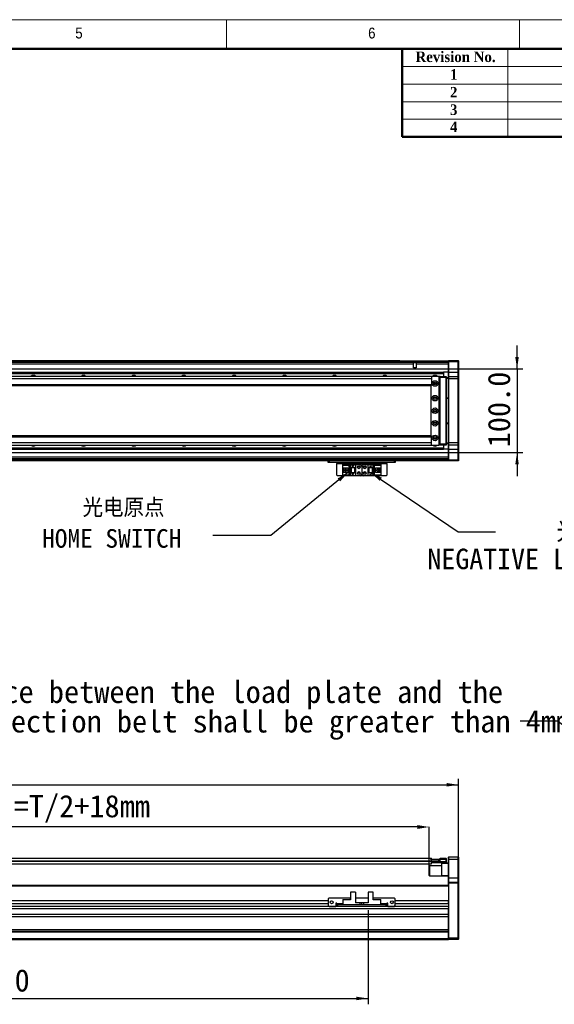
# Model space of a CAD drawing. Header units: millimetres. Extents: x 35 to 2905, y 35 to 2044.
# Tile 5 of 6: x 1573 to 2212, y 868 to 2044. Entities that reach past the tile are written whole.
import ezdxf

# ---------------------------------------------------------------- set-up
doc = ezdxf.new("R2010")
doc.units = ezdxf.units.MM
doc.header["$LTSCALE"] = 7
doc.header["$PDSIZE"] = -1
doc.layers.add('DIMNS', color=7, linetype='Continuous')
doc.styles.add('SLDTEXTSTYLE1', font='Gothic.ttf', dxfattribs={"width": 0.913})
doc.styles.add('SLDTEXTSTYLE2', font='timesbd.ttf', dxfattribs={"width": 0.933})
doc.styles.add('SLDTEXTSTYLE8', font='txt')
doc.styles.add('SLDTEXTSTYLE9', font='txt', dxfattribs={"bigfont": 'bigfont'})
doc.dimstyles.new('SLDDIMSTYLE0', dxfattribs={"dimtxt": 26.6, "dimasz": 14, "dimexe": 0, "dimexo": 0.0625, "dimgap": 6.65, "dimtad": 2, "dimdec": 1, "dimrnd": 1e-09, "dimzin": 4, "dimdsep": 46, "dimtxsty": 'SLDTEXTSTYLE8', "dimsah": 1, "dimcen": 0.09, "dimadec": 0, "dimazin": 1, "dimtfac": 1, "dimtdec": 1, "dimtofl": 0, "dimtmove": 0, "dimatfit": 3, "dimfxl": 0, "dimfrac": 2, "dimtolj": 1, "dimtzin": 12, "dimarcsym": 0})
doc.dimstyles.new('SLDDIMSTYLE1', dxfattribs={"dimtxt": 26.6, "dimasz": 14, "dimexe": 0, "dimexo": 0.0625, "dimgap": 6.65, "dimtad": 2, "dimdec": 1, "dimrnd": 1e-09, "dimzin": 4, "dimdsep": 46, "dimtxsty": 'SLDTEXTSTYLE8', "dimsah": 1, "dimcen": 0.09, "dimadec": 0, "dimazin": 1, "dimtfac": 1, "dimtdec": 1, "dimtmove": 0, "dimatfit": 0, "dimfxl": 0, "dimfrac": 2, "dimtolj": 1, "dimtzin": 12, "dimarcsym": 0})
doc.dimstyles.new('SLDDIMSTYLE3', dxfattribs={"dimtxt": 0.18, "dimasz": 14, "dimexe": 0, "dimexo": 0.0625, "dimgap": 0, "dimtad": 0, "dimtih": 1, "dimtoh": 1, "dimdec": 0, "dimrnd": 1e-09, "dimzin": 0, "dimdsep": 46, "dimtxsty": 'Standard', "dimsah": 1, "dimcen": 0.09, "dimadec": 0, "dimazin": 0, "dimtfac": 14, "dimtdec": 0, "dimtofl": 0, "dimtmove": 0, "dimatfit": 3, "dimfxl": 0, "dimfrac": 2, "dimtolj": 1, "dimtzin": 0, "dimarcsym": 0})

# ---------------------------------------------------------------- blocks, each defined once
blk = doc.blocks.new('_D')
at = {"layer": 'DIMNS'}
for p, q in [((241.1, 1021.4), (241.1, 1137.2)), ((241.1, 1130.2), (2097.1, 1130.2)), ((2097.1, 1021.4), (2097.1, 1137.2))]:
    blk.add_line(p, q, dxfattribs=at)
for points in [[(241.1, 1130.2), (255.1, 1128.1), (255.1, 1132.3)], [(2097.1, 1130.2), (2083.1, 1132.3), (2083.1, 1128.1)]]:
    blk.add_solid(points, dxfattribs=at)
at = {"layer": 'DIMNS', "insert": (1118.9, 1165.1), "char_height": 26.6, "attachment_point": 1, "style": 'SLDTEXTSTYLE8'}
blk.add_mtext('1856.0', dxfattribs=at)
blk = doc.blocks.new('_D_3')
at = {"layer": 'Defpoints', "color": 0}
for p in [(1234.1, 1079.8), (1234.1, 1040), (2062.1, 1033.2)]:
    blk.add_point(p, dxfattribs=at)
at = {"layer": 'DIMNS', "color": 0, "lineweight": -2}
for p, q in [((1234.1, 1040.1), (1234.1, 1079.8)), ((2048.1, 1079.8), (1248.1, 1079.8)), ((2062.1, 1033.3), (2062.1, 1079.8))]:
    blk.add_line(p, q, dxfattribs=at)
at = {"layer": 'DIMNS', "color": 0}
for points in [[(1248.1, 1082.1), (1248.1, 1077.5), (1234.1, 1079.8)], [(2048.1, 1082.1), (2048.1, 1077.5), (2062.1, 1079.8)]]:
    blk.add_solid(points, dxfattribs=at)
at = {"layer": 'DIMNS', "color": 0, "insert": (1601.8, 1118), "char_height": 26.6, "attachment_point": 2, "style": 'SLDTEXTSTYLE8'}
blk.add_mtext('\\A1;828.0=T/2+18mm', dxfattribs=at)
blk = doc.blocks.new('_D_5')
at = {"layer": 'DIMNS'}
for p, q in [((1179.1, 987.6), (1179.1, 868)), ((1989.1, 980.5), (1989.1, 868)), ((1179.1, 875), (1989.1, 875))]:
    blk.add_line(p, q, dxfattribs=at)
for points in [[(1179.1, 875), (1193.1, 872.9), (1193.1, 877.1)], [(1989.1, 875), (1975.1, 877.1), (1975.1, 872.9)]]:
    blk.add_solid(points, dxfattribs=at)
at = {"layer": 'DIMNS', "insert": (1494.3, 909.9), "char_height": 26.6, "attachment_point": 1, "style": 'SLDTEXTSTYLE8'}
blk.add_mtext('810.0', dxfattribs=at)
blk = doc.blocks.new('SW_NOTE_4')
at = {"layer": 'DIMNS', "color": 0, "char_height": 26.6, "attachment_point": 2, "style": 'SLDTEXTSTYLE8'}
for s, insert in [('The distance between the load plate and the ', (-409.5, 48.4)), ('steel belt protection belt shall be greater than 4mm', (-409.6, 13.2))]:
    blk.add_mtext(s, dxfattribs=dict(at, insert=insert))
blk = doc.blocks.new('_D_24')
at = {"layer": 'DIMNS'}
for p, q in [((2167.1, 1627), (2167.1, 1655)), ((1233.6, 1627), (2174.1, 1627)), ((2167.1, 1627), (2167.1, 1527)), ((1233.6, 1527), (2174.1, 1527)), ((2167.1, 1527), (2167.1, 1499))]:
    blk.add_line(p, q, dxfattribs=at)
for points in [[(2167.1, 1627), (2169.2, 1641), (2165, 1641)], [(2167.1, 1527), (2165, 1513), (2169.2, 1513)]]:
    blk.add_solid(points, dxfattribs=at)
at = {"layer": 'DIMNS', "insert": (2132.2, 1533.2), "char_height": 26.6, "attachment_point": 1, "rotation": 90, "style": 'SLDTEXTSTYLE8'}
blk.add_mtext('100.0', dxfattribs=at)
blk = doc.blocks.new('SW_NOTE_6')
at = {"layer": 'DIMNS', "color": 0, "attachment_point": 2}
for s, insert, char_height, style in [(' 光电原点', (-116.7, 44.4), 22.23, 'SLDTEXTSTYLE9'), ('HOME SWITCH', (-120.9, 7.8), 22.225, 'SLDTEXTSTYLE8')]:
    blk.add_mtext(s, dxfattribs=dict(at, insert=insert, char_height=char_height, style=style))
blk = doc.blocks.new('SW_NOTE_7')
at = {"layer": 'DIMNS', "color": 0, "char_height": 24.5, "attachment_point": 2}
for s, insert, style in [('    光电负限位', (96.7, 12.2), 'SLDTEXTSTYLE9'), ('NEGATIVE LIMIT SWITCH', (93.8, -20.2), 'SLDTEXTSTYLE8')]:
    blk.add_mtext(s, dxfattribs=dict(at, insert=insert, style=style))

msp = doc.modelspace()

# ---------------------------------------------------------------- linework, layer by layer
at = {"color": 7, "linetype": 'Continuous', "lineweight": 18}
for p, q in [((2905, 2044), (35, 2044)), ((1820, 2009), (1820, 2044)), ((2170, 2044), (2170, 2009)), ((70, 2009), (2870, 2009)), ((2156, 2009), (2156, 1904)), ((2030, 1988), (2870, 1988)), ((2030, 1967), (2870, 1967)), ((2030, 1946), (2870, 1946)), ((2030, 1925), (2870, 1925))]:
    msp.add_line(p, q, dxfattribs=at)
at = {"color": 7, "linetype": 'Continuous', "lineweight": 50}
for p, q in [((2870, 2009), (70, 2009)), ((2030, 2009), (2030, 1904)), ((2870, 1904), (2030, 1904))]:
    msp.add_line(p, q, dxfattribs=at)
at = {"color": 7, "linetype": 'Continuous', "lineweight": 25}
for p, q in [((1208.56, 1636.78), (2027.06, 1636.78)), ((1208.56, 1636.58), (2027.06, 1636.58)), ((1208.56, 1636.48), (2085.06, 1636.48)), ((2027.06, 1636.78), (2027.06, 1636.58)), ((2027.06, 1636.48), (2027.06, 1636.58)), ((2085.06, 1636.68), (2085.36, 1636.98)), ((2085.06, 1635.48), (2085.06, 1636.68)), ((2085.06, 1635.48), (2085.36, 1635.48)), ((2085.06, 1622.98), (2085.06, 1635.48)), ((2085.36, 1636.98), (2085.36, 1635.48)), ((2085.36, 1636.98), (2096.76, 1636.98)), ((2085.36, 1635.48), (2085.36, 1622.98)), ((2096.76, 1635.48), (2085.36, 1635.48)), ((2096.76, 1635.48), (2096.76, 1636.98)), ((2096.76, 1636.98), (2097.06, 1636.68)), ((2096.76, 1622.98), (2096.76, 1635.48)), ((2096.76, 1635.48), (2097.06, 1635.48)), ((2097.06, 1636.68), (2097.06, 1635.48)), ((2097.06, 1635.48), (2097.06, 1622.98)), ((2085.06, 1634.49), (1208.56, 1634.49)), ((1234.06, 1622.99), (2079.06, 1622.99)), ((2043.42, 1628.38), (2043.42, 1632.49)), ((2046.7, 1628.38), (2043.42, 1628.38)), ((2085.06, 1632.49), (2046.7, 1632.49)), ((2046.7, 1632.49), (2046.7, 1628.38)), ((2079.06, 1622.99), (2079.06, 1622.7)), ((2085.06, 1622.99), (2079.06, 1622.99)), ((2085.06, 1622.98), (2085.36, 1622.98)), ((2085.06, 1617.68), (2085.06, 1622.98)), ((2085.36, 1622.98), (2085.36, 1617.98)), ((2085.36, 1622.98), (2096.76, 1622.98)), ((2096.76, 1617.98), (2096.76, 1622.98)), ((2096.76, 1622.98), (2097.06, 1622.98)), ((2097.06, 1622.98), (2097.06, 1617.68)), ((2064.56, 1617.98), (274.06, 1617.98)), ((2065.06, 1614.98), (274.06, 1614.98)), ((1234.06, 1622.7), (2079.06, 1622.7)), ((1234.06, 1621.8), (2079.06, 1621.8)), ((1234.06, 1621.5), (2079.06, 1621.5)), ((2064.56, 1617.98), (2064.06, 1617.48)), ((2064.06, 1617.48), (2064.06, 1617.35)), ((2073.56, 1617.98), (2064.56, 1617.98)), ((2065.06, 1617.35), (2065.06, 1614.98)), ((2065.06, 1614.98), (2065.06, 1607.98)), ((2074.06, 1617.48), (2073.56, 1617.98)), ((2073.56, 1617.98), (2075.06, 1617.98)), ((2075.06, 1617.68), (2073.86, 1617.68)), ((2074.06, 1536.48), (2074.06, 1617.48)), ((2074.56, 1615.98), (2074.06, 1615.98)), ((2074.56, 1537.98), (2074.56, 1615.98)), ((2075.06, 1617.98), (2082.26, 1617.98)), ((2075.06, 1616.48), (2075.06, 1617.98)), ((2082.26, 1616.48), (2075.06, 1616.48)), ((2075.06, 1537.48), (2075.06, 1616.48)), ((2079.06, 1622.7), (2079.06, 1621.8)), ((2079.06, 1621.8), (2079.06, 1621.5)), ((2079.06, 1621.5), (2079.06, 1617.98)), ((2082.26, 1616.48), (2082.26, 1617.98)), ((2082.56, 1617.68), (2082.26, 1617.98)), ((2082.26, 1537.48), (2082.26, 1616.48)), ((2082.56, 1616.48), (2082.26, 1616.48)), ((2082.56, 1617.68), (2082.56, 1616.48)), ((2082.56, 1616.48), (2082.56, 1537.48)), ((2082.56, 1616.48), (2085.06, 1616.48)), ((2085.06, 1615.48), (2082.56, 1615.48)), ((2085.36, 1617.98), (2085.06, 1617.68)), ((2085.06, 1614.98), (2085.06, 1617.68)), ((2085.06, 1538.98), (2085.06, 1614.98)), ((2085.36, 1614.98), (2085.06, 1614.98)), ((2085.36, 1617.98), (2085.36, 1614.98)), ((2085.36, 1617.98), (2096.76, 1617.98)), ((2085.36, 1614.98), (2085.36, 1538.98)), ((2096.76, 1614.98), (2085.36, 1614.98)), ((2096.76, 1614.98), (2096.76, 1617.98)), ((2096.76, 1617.98), (2097.06, 1617.68)), ((2096.76, 1538.98), (2096.76, 1614.98)), ((2096.76, 1614.98), (2097.06, 1614.98)), ((2097.06, 1617.68), (2097.06, 1614.98)), ((2097.06, 1614.98), (2097.06, 1538.98)), ((2065.06, 1607.98), (274.06, 1607.98)), ((274.06, 1606.98), (2065.06, 1606.98)), ((2064.06, 1606.98), (2064.06, 1546.98)), ((2065.06, 1607.98), (2065.06, 1606.98)), ((2070.21, 1609.98), (2067.92, 1609.98)), ((2082.56, 1592.48), (2085.06, 1592.48)), ((2085.06, 1591.48), (2082.56, 1591.48)), ((2082.56, 1562.48), (2085.06, 1562.48)), ((2085.06, 1561.48), (2082.56, 1561.48)), ((2065.06, 1546.98), (274.06, 1546.98)), ((274.06, 1545.98), (2065.06, 1545.98)), ((2065.06, 1545.98), (2065.06, 1546.98)), ((2065.06, 1538.98), (2065.06, 1545.98)), ((2067.92, 1543.98), (2070.21, 1543.98)), ((274.06, 1538.98), (2065.06, 1538.98)), ((274.06, 1535.98), (2064.56, 1535.98)), ((1234.06, 1532.46), (2079.06, 1532.46)), ((1234.06, 1532.17), (2079.06, 1532.17)), ((1234.06, 1531.27), (2079.06, 1531.27)), ((1234.06, 1530.98), (2079.06, 1530.98)), ((2064.06, 1536.62), (2064.06, 1536.48)), ((2064.06, 1536.48), (2064.56, 1535.98)), ((2064.56, 1535.98), (2073.56, 1535.98)), ((2065.06, 1536.62), (2065.06, 1538.98)), ((2073.56, 1535.98), (2074.06, 1536.48)), ((2075.06, 1535.98), (2073.56, 1535.98)), ((2073.86, 1536.28), (2075.06, 1536.28)), ((2074.06, 1537.98), (2074.56, 1537.98)), ((2075.06, 1535.98), (2075.06, 1537.48)), ((2075.06, 1537.48), (2082.26, 1537.48)), ((2082.26, 1535.98), (2075.06, 1535.98)), ((2079.06, 1535.98), (2079.06, 1532.46)), ((2079.06, 1532.46), (2079.06, 1532.17)), ((2079.06, 1532.17), (2079.06, 1531.27)), ((2079.06, 1531.27), (2079.06, 1530.98)), ((2085.06, 1530.98), (2079.06, 1530.98)), ((2082.26, 1535.98), (2082.26, 1537.48)), ((2082.56, 1537.48), (2082.26, 1537.48)), ((2082.56, 1536.28), (2082.26, 1535.98)), ((2082.56, 1538.48), (2085.06, 1538.48)), ((2082.56, 1537.48), (2082.56, 1536.28)), ((2085.06, 1537.48), (2082.56, 1537.48)), ((2085.06, 1536.28), (2085.06, 1538.98)), ((2085.36, 1538.98), (2085.06, 1538.98)), ((2085.36, 1535.98), (2085.06, 1536.28)), ((2085.06, 1530.98), (2085.06, 1536.28)), ((2085.36, 1530.98), (2085.06, 1530.98)), ((2085.06, 1518.48), (2085.06, 1530.98)), ((2085.36, 1538.98), (2085.36, 1535.98)), ((2085.36, 1538.98), (2096.76, 1538.98)), ((2096.76, 1535.98), (2085.36, 1535.98)), ((2085.36, 1535.98), (2085.36, 1530.98)), ((2085.36, 1530.98), (2096.76, 1530.98)), ((2085.36, 1530.98), (2085.36, 1518.48)), ((2096.76, 1535.98), (2096.76, 1538.98)), ((2096.76, 1538.98), (2097.06, 1538.98)), ((2096.76, 1535.98), (2097.06, 1536.28)), ((2096.76, 1530.98), (2096.76, 1535.98)), ((2097.06, 1530.98), (2096.76, 1530.98)), ((2096.76, 1518.48), (2096.76, 1530.98)), ((2097.06, 1538.98), (2097.06, 1536.28)), ((2097.06, 1536.28), (2097.06, 1530.98)), ((2097.06, 1530.98), (2097.06, 1518.48)), ((2085.06, 1519.48), (1179.06, 1519.48)), ((2085.36, 1518.48), (2085.06, 1518.48)), ((2085.06, 1517.28), (2085.06, 1518.48)), ((2085.36, 1516.98), (2085.06, 1517.28)), ((2085.06, 1517.28), (2085.06, 1516.98)), ((2085.36, 1518.48), (2085.36, 1516.98)), ((2085.36, 1518.48), (2096.76, 1518.48)), ((2096.76, 1516.98), (2096.76, 1518.48)), ((2097.06, 1518.48), (2096.76, 1518.48)), ((2097.06, 1517.28), (2096.76, 1516.98)), ((2097.06, 1518.48), (2097.06, 1517.28)), ((2085.06, 1516.98), (1179.06, 1516.98)), ((1941.56, 1514.98), (1941.56, 1516.98)), ((1942.56, 1514.98), (1941.56, 1514.98)), ((1942.56, 1516.98), (1942.56, 1514.98)), ((2020.56, 1514.98), (1942.56, 1514.98)), ((1951.56, 1514.98), (1951.56, 1513.98)), ((1951.56, 1513.98), (2011.56, 1513.98)), ((1951.56, 1500.18), (1951.56, 1513.98)), ((1958.86, 1511.88), (1958.86, 1512.68)), ((1958.86, 1512.68), (1968.06, 1512.68)), ((1967.16, 1511.88), (1958.86, 1511.88)), ((1958.86, 1511.88), (1958.86, 1511.38)), ((1966.66, 1511.38), (1958.86, 1511.38)), ((1958.86, 1508.78), (1958.86, 1511.38)), ((1958.86, 1508.78), (1965.06, 1508.78)), ((1958.86, 1503.18), (1958.86, 1508.78)), ((1960.16, 1503.18), (1960.16, 1508.78)), ((1960.66, 1508.43), (1960.66, 1508.78)), ((1965.06, 1508.43), (1960.66, 1508.43)), ((1960.66, 1503.53), (1960.66, 1508.43)), ((1961.62, 1506.78), (1961.62, 1505.18)), ((1963.46, 1506.78), (1961.62, 1506.78)), ((1963.46, 1506.78), (1963.46, 1505.18)), ((1965.06, 1508.78), (1965.06, 1503.18)), ((1966.66, 1511.38), (1967.16, 1511.88)), ((1966.66, 1500.58), (1966.66, 1511.38)), ((1967.16, 1500.08), (1967.16, 1511.88)), ((1968.06, 1512.68), (1968.06, 1508.98)), ((1968.06, 1512.68), (1974.06, 1512.68)), ((1968.06, 1508.98), (1974.06, 1508.98)), ((1968.06, 1508.98), (1968.06, 1502.98)), ((1968.56, 1508.98), (1968.56, 1502.98)), ((1968.86, 1508.98), (1968.86, 1502.98)), ((1970.46, 1511.18), (1970.66, 1511.18)), ((1971.06, 1509.98), (1970.46, 1511.18)), ((1970.66, 1511.58), (1971.46, 1511.58)), ((1970.66, 1511.18), (1970.66, 1511.58)), ((1971.66, 1511.18), (1971.06, 1509.98)), ((1971.46, 1511.58), (1971.46, 1511.18)), ((1971.46, 1511.18), (1971.66, 1511.18)), ((1973.26, 1502.98), (1973.26, 1508.98)), ((1973.56, 1502.98), (1973.56, 1508.98)), ((1974.06, 1512.68), (1974.06, 1508.98)), ((1974.06, 1512.68), (1979.56, 1512.68)), ((1974.06, 1508.98), (1974.06, 1502.98)), ((1981.56, 1510.68), (1981.56, 1501.28)), ((1983.56, 1512.68), (1989.06, 1512.68)), ((1989.06, 1508.98), (1989.06, 1512.68)), ((1989.06, 1512.68), (1995.06, 1512.68)), ((1989.06, 1508.98), (1995.06, 1508.98)), ((1989.06, 1502.98), (1989.06, 1508.98)), ((1989.56, 1508.98), (1989.56, 1502.98)), ((1989.86, 1508.98), (1989.86, 1502.98)), ((1991.46, 1510.38), (1992.06, 1511.58)), ((1991.66, 1510.38), (1991.46, 1510.38)), ((1991.66, 1509.98), (1991.66, 1510.38)), ((1992.46, 1509.98), (1991.66, 1509.98)), ((1992.06, 1511.58), (1992.66, 1510.38)), ((1992.46, 1510.38), (1992.46, 1509.98)), ((1992.66, 1510.38), (1992.46, 1510.38)), ((1994.26, 1502.98), (1994.26, 1508.98)), ((1994.56, 1502.98), (1994.56, 1508.98)), ((1995.06, 1508.98), (1995.06, 1512.68)), ((1995.06, 1512.68), (2004.26, 1512.68)), ((1995.06, 1502.98), (1995.06, 1508.98)), ((2004.26, 1511.88), (1995.96, 1511.88)), ((1995.96, 1511.88), (1996.46, 1511.38)), ((1995.96, 1511.88), (1995.96, 1500.08)), ((1996.46, 1511.38), (1996.46, 1500.58)), ((2004.26, 1511.38), (1996.46, 1511.38)), ((1998.06, 1508.78), (2004.26, 1508.78)), ((1998.06, 1503.18), (1998.06, 1508.78)), ((2002.46, 1508.43), (1998.06, 1508.43)), ((2001.5, 1506.78), (1999.66, 1506.78)), ((1999.66, 1505.18), (1999.66, 1506.78)), ((2001.5, 1505.18), (2001.5, 1506.78)), ((2002.46, 1508.78), (2002.46, 1508.43)), ((2002.46, 1508.43), (2002.46, 1503.53)), ((2002.96, 1508.78), (2002.96, 1503.18)), ((2004.26, 1512.68), (2004.26, 1511.88)), ((2004.26, 1511.38), (2004.26, 1511.88)), ((2004.26, 1511.38), (2004.26, 1508.78)), ((2004.26, 1508.78), (2004.26, 1503.18)), ((2011.56, 1513.98), (2011.56, 1514.98)), ((2011.56, 1513.98), (2011.56, 1500.18)), ((2020.56, 1514.98), (2020.56, 1516.98)), ((2021.56, 1514.98), (2020.56, 1514.98)), ((2021.56, 1516.98), (2021.56, 1514.98)), ((2096.76, 1516.98), (2085.36, 1516.98)), ((1951.56, 1500.18), (1952.56, 1499.18)), ((2010.56, 1499.18), (1952.56, 1499.18)), ((1965.06, 1503.18), (1958.86, 1503.18)), ((1958.86, 1500.58), (1958.86, 1503.18)), ((1958.86, 1500.58), (1966.66, 1500.58)), ((1958.86, 1500.58), (1958.86, 1500.08)), ((1958.86, 1500.08), (1967.16, 1500.08)), ((1958.86, 1499.28), (1958.86, 1500.08)), ((1968.06, 1499.28), (1958.86, 1499.28)), ((1960.66, 1503.18), (1960.66, 1503.53)), ((1960.66, 1503.53), (1965.06, 1503.53)), ((1961.62, 1505.18), (1963.46, 1505.18)), ((1967.16, 1500.08), (1966.66, 1500.58)), ((1968.06, 1502.98), (1968.06, 1499.28)), ((1974.06, 1502.98), (1968.06, 1502.98)), ((1974.06, 1499.28), (1968.06, 1499.28)), ((1970.46, 1501.58), (1970.66, 1501.58)), ((1971.06, 1500.38), (1970.46, 1501.58)), ((1970.66, 1501.98), (1971.46, 1501.98)), ((1970.66, 1501.58), (1970.66, 1501.98)), ((1971.66, 1501.58), (1971.06, 1500.38)), ((1971.46, 1501.98), (1971.46, 1501.58)), ((1971.46, 1501.58), (1971.66, 1501.58)), ((1974.06, 1502.98), (1974.06, 1499.28)), ((1979.56, 1499.28), (1974.06, 1499.28)), ((1989.06, 1499.28), (1983.56, 1499.28)), ((1989.06, 1499.28), (1989.06, 1502.98)), ((1995.06, 1502.98), (1989.06, 1502.98)), ((1995.06, 1499.28), (1989.06, 1499.28)), ((1991.46, 1500.78), (1992.06, 1501.98)), ((1991.66, 1500.78), (1991.46, 1500.78)), ((1991.66, 1500.38), (1991.66, 1500.78)), ((1992.46, 1500.38), (1991.66, 1500.38)), ((1992.06, 1501.98), (1992.66, 1500.78)), ((1992.46, 1500.78), (1992.46, 1500.38)), ((1992.66, 1500.78), (1992.46, 1500.78)), ((1995.06, 1499.28), (1995.06, 1502.98)), ((2004.26, 1499.28), (1995.06, 1499.28)), ((1996.46, 1500.58), (1995.96, 1500.08)), ((1995.96, 1500.08), (2004.26, 1500.08)), ((1996.46, 1500.58), (2004.26, 1500.58)), ((1998.06, 1503.53), (2002.46, 1503.53)), ((2004.26, 1503.18), (1998.06, 1503.18)), ((1999.66, 1505.18), (2001.5, 1505.18)), ((2002.46, 1503.53), (2002.46, 1503.18)), ((2004.26, 1503.18), (2004.26, 1500.58)), ((2004.26, 1500.08), (2004.26, 1500.58)), ((2004.26, 1500.08), (2004.26, 1499.28)), ((2010.56, 1499.18), (2011.56, 1500.18)), ((274.06, 1042.38), (2065.06, 1042.38)), ((1234.06, 1035.88), (2065.06, 1035.88)), ((2064.06, 1041.04), (2064.06, 1041.23)), ((2064.06, 1041.23), (2064.56, 1041.23)), ((2064.56, 1041.23), (2064.56, 1039.23)), ((2064.56, 1041.23), (2073.56, 1041.23)), ((2064.56, 1039.23), (2073.56, 1039.23)), ((2064.86, 1038.73), (2064.86, 1038.53)), ((2075.06, 1038.73), (2064.86, 1038.73)), ((2064.86, 1038.73), (2064.86, 1038.73)), ((2064.86, 1038.73), (2064.86, 1038.73)), ((2064.86, 1038.53), (2064.86, 1037.74)), ((2064.86, 1038.53), (2082.26, 1038.53)), ((2065.06, 1041.23), (2065.06, 1042.38)), ((2065.06, 1038.88), (2065.06, 1039.38)), ((2065.06, 1039.03), (2075.06, 1039.03)), ((2065.06, 1035.88), (2065.06, 1038.88)), ((2082.26, 1037.03), (2065.06, 1037.03)), ((2073.56, 1039.23), (2073.56, 1041.23)), ((2073.56, 1041.23), (2074.06, 1041.23)), ((2074.06, 1039.23), (2073.56, 1039.23)), ((2074.06, 1041.23), (2074.06, 1039.23)), ((2074.06, 1039.23), (2074.56, 1039.23)), ((2074.56, 1039.03), (2074.56, 1039.23)), ((2075.06, 1042.53), (2082.26, 1042.53)), ((2075.06, 1041.03), (2075.06, 1042.53)), ((2075.06, 1038.73), (2075.06, 1041.03)), ((2082.26, 1041.03), (2075.06, 1041.03)), ((2077.06, 1036.03), (2077.06, 1037.03)), ((2085.06, 1036.03), (2077.06, 1036.03)), ((2077.06, 1022.03), (2077.06, 1036.03)), ((2082.26, 1041.03), (2082.26, 1042.53)), ((2082.56, 1042.23), (2082.26, 1042.53)), ((2082.26, 1038.53), (2082.26, 1041.03)), ((2082.56, 1041.03), (2082.26, 1041.03)), ((2082.26, 1037.03), (2082.26, 1038.53)), ((2082.26, 1038.53), (2082.56, 1038.53)), ((2082.26, 1037.03), (2082.56, 1037.33)), ((2082.26, 1037.03), (2085.06, 1037.03)), ((2082.56, 1042.23), (2082.56, 1041.03)), ((2082.56, 1041.03), (2082.56, 1038.53)), ((2082.56, 1038.53), (2082.56, 1037.33)), ((2085.36, 1044.03), (2085.06, 1043.73)), ((2085.06, 1041.03), (2085.06, 1043.73)), ((2085.36, 1041.03), (2085.06, 1041.03)), ((2085.06, 1019.03), (2085.06, 1041.03)), ((2085.36, 1044.03), (2085.36, 1041.03)), ((2085.36, 1044.03), (2096.76, 1044.03)), ((2085.36, 1041.03), (2085.36, 1019.03)), ((2096.76, 1041.03), (2085.36, 1041.03)), ((2096.76, 1041.03), (2096.76, 1044.03)), ((2096.76, 1044.03), (2097.06, 1043.73)), ((2096.76, 1019.03), (2096.76, 1041.03)), ((2096.76, 1041.03), (2097.06, 1041.03)), ((2097.06, 1043.73), (2097.06, 1041.03)), ((2097.06, 1041.03), (2097.06, 1019.03)), ((2062.36, 1033.53), (2062.06, 1033.23)), ((2062.06, 1029.73), (2062.06, 1033.23)), ((2062.06, 1021.83), (2062.06, 1029.73)), ((2077.06, 1033.53), (2062.36, 1033.53)), ((2062.36, 1033.53), (2062.36, 1029.85)), ((2062.36, 1029.85), (2062.36, 1021.53)), ((2062.06, 1021.83), (2062.36, 1021.53)), ((2062.36, 1021.53), (2077.06, 1021.53)), ((2077.06, 1022.03), (2085.06, 1022.03)), ((2077.06, 1021.03), (2077.06, 1022.03)), ((2085.06, 1021.03), (2077.06, 1021.03)), ((2085.36, 1019.03), (2085.06, 1019.03)), ((2085.06, 1013.73), (2085.06, 1019.03)), ((2085.36, 1014.03), (2085.06, 1013.73)), ((2085.06, 1012.53), (2085.06, 1013.73)), ((2085.06, 1009.74), (2085.06, 1012.53)), ((2085.36, 1012.53), (2085.06, 1012.53)), ((2085.36, 1019.03), (2085.36, 1014.03)), ((2085.36, 1019.03), (2096.76, 1019.03)), ((2085.36, 1014.03), (2085.36, 1012.53)), ((2085.36, 1014.03), (2096.76, 1014.03)), ((2085.36, 1012.53), (2085.36, 947.53)), ((2096.76, 1012.53), (2085.36, 1012.53)), ((2096.76, 1014.03), (2096.76, 1019.03)), ((2097.06, 1019.03), (2096.76, 1019.03)), ((2096.76, 1012.53), (2096.76, 1014.03)), ((2097.06, 1013.73), (2096.76, 1014.03)), ((2096.76, 947.53), (2096.76, 1012.53)), ((2097.06, 1012.53), (2096.76, 1012.53)), ((2097.06, 1019.03), (2097.06, 1013.73)), ((2097.06, 1013.73), (2097.06, 1012.53)), ((2097.06, 1012.53), (2097.06, 947.65)), ((2085.06, 1010.03), (1179.06, 1010.03)), ((1968.06, 1001.78), (1968.06, 992.88)), ((1974.06, 1001.78), (1968.06, 1001.78)), ((1974.06, 1001.78), (1974.06, 989.38)), ((1989.06, 1001.78), (1989.06, 989.38)), ((1995.06, 1001.78), (1989.06, 1001.78)), ((1995.06, 992.88), (1995.06, 1001.78)), ((2085.06, 1009.74), (2085.06, 1009.03)), ((2085.06, 1009.03), (2085.06, 991.58)), ((1941.56, 991.58), (396.56, 991.58)), ((1941.56, 988.18), (396.56, 988.18)), ((1942.56, 994.88), (1941.56, 993.88)), ((1941.56, 993.88), (1941.56, 985.88)), ((1968.06, 994.88), (1942.56, 994.88)), ((1951.56, 988.88), (1950.56, 988.88)), ((1950.56, 988.88), (1950.56, 984.88)), ((1951.56, 988.18), (1950.56, 988.18)), ((1951.56, 987.88), (1951.56, 988.88)), ((1951.56, 987.88), (1951.56, 986.88)), ((1958.86, 993.38), (1966.66, 993.38)), ((1958.86, 993.38), (1958.86, 992.88)), ((1958.86, 992.88), (1958.86, 986.88)), ((1968.06, 992.88), (1958.86, 992.88)), ((1967.16, 992.88), (1966.66, 993.38)), ((1989.06, 994.88), (1974.06, 994.88)), ((1979.56, 989.38), (1974.06, 989.38)), ((1979.56, 986.88), (1979.56, 989.38)), ((1981.56, 989.38), (1979.56, 989.38)), ((1981.56, 986.88), (1981.56, 989.38)), ((1983.56, 989.38), (1981.56, 989.38)), ((1983.56, 989.38), (1983.56, 986.88)), ((1989.06, 989.38), (1983.56, 989.38)), ((2020.56, 994.88), (1995.06, 994.88)), ((2004.26, 992.88), (1995.06, 992.88)), ((1996.46, 993.38), (1995.96, 992.88)), ((1996.46, 993.38), (2004.26, 993.38)), ((2004.26, 992.88), (2004.26, 993.38)), ((2004.26, 986.88), (2004.26, 992.88)), ((2012.56, 988.88), (2011.56, 988.88)), ((2011.56, 988.88), (2011.56, 987.88)), ((2012.56, 988.18), (2011.56, 988.18)), ((2011.56, 986.88), (2011.56, 987.88)), ((2012.56, 984.88), (2012.56, 988.88)), ((2021.56, 993.88), (2020.56, 994.88)), ((2021.56, 985.88), (2021.56, 993.88)), ((2085.06, 991.58), (2021.56, 991.58)), ((2085.06, 988.18), (2021.56, 988.18)), ((2085.06, 988.18), (2085.06, 991.58)), ((2085.06, 988.18), (2085.06, 984.65)), ((2085.06, 984.65), (253.06, 984.65)), ((2085.06, 982.06), (253.06, 982.06)), ((1941.56, 985.88), (1942.56, 984.88)), ((1942.56, 984.88), (1950.56, 984.88)), ((1951.56, 984.88), (1951.56, 986.88)), ((1951.56, 986.88), (1952.56, 986.88)), ((1952.56, 984.88), (1951.56, 984.88)), ((1952.56, 986.88), (1952.56, 984.88)), ((2010.56, 986.88), (1952.56, 986.88)), ((2010.56, 984.88), (1952.56, 984.88)), ((2010.56, 984.88), (2010.56, 986.88)), ((2010.56, 986.88), (2011.56, 986.88)), ((2011.56, 984.88), (2010.56, 984.88)), ((2011.56, 986.88), (2011.56, 984.88)), ((2012.56, 984.88), (2020.56, 984.88)), ((2020.56, 984.88), (2021.56, 985.88)), ((2085.06, 984.65), (2085.06, 983.35)), ((2085.06, 947.65), (2085.06, 983.35)), ((2085.06, 975.13), (253.06, 975.13)), ((2085.06, 972.53), (253.06, 972.53)), ((2085.06, 957.03), (253.06, 957.03)), ((2085.06, 955.03), (253.06, 955.03)), ((2085.06, 954.03), (253.06, 954.03)), ((2085.06, 946.03), (253.06, 946.03)), ((2085.06, 945.03), (253.06, 945.03)), ((2085.06, 947.45), (2085.06, 947.65)), ((2085.06, 947.65), (2085.36, 947.53)), ((2085.06, 947.45), (2085.06, 946.03)), ((2085.06, 946.03), (2085.06, 945.03)), ((2085.06, 945.83), (2085.36, 945.53)), ((2085.36, 947.53), (2085.36, 945.53)), ((2085.36, 947.53), (2096.76, 947.53)), ((2096.76, 945.53), (2085.36, 945.53)), ((2097.06, 947.65), (2096.76, 947.53)), ((2096.76, 945.53), (2096.76, 947.53)), ((2097.06, 945.83), (2096.76, 945.53)), ((2097.06, 947.65), (2097.06, 945.83))]:
    msp.add_line(p, q, dxfattribs=at)
at = {"color": 8, "linetype": 'Continuous', "lineweight": 25}
for p, q in [((2085.06, 1635.98), (1208.56, 1635.98)), ((2043.42, 1632.49), (1234.06, 1632.49)), ((2085.06, 1517.98), (1179.06, 1517.98)), ((2085.06, 1521.48), (1234.06, 1521.48)), ((1234.06, 1039.38), (2065.06, 1039.38)), ((1234.06, 1038.88), (2065.06, 1038.88)), ((2064.84, 1038.53), (2064.86, 1038.53)), ((2085.06, 1009.03), (1179.06, 1009.03)), ((1958.86, 987.88), (1951.56, 987.88)), ((2011.56, 987.88), (2004.26, 987.88))]:
    msp.add_line(p, q, dxfattribs=at)
at = {"color": 7, "linetype": 'Continuous', "lineweight": 25}
for centre, radius in [((2069.06, 1609.48), 3.36), ((2069.06, 1609.48), 1.7), ((2069.06, 1609.48), 1.25), ((2069.06, 1591.98), 3.36), ((2069.06, 1591.98), 1.7), ((2069.06, 1591.98), 1.25), ((2069.06, 1576.98), 3.36), ((2069.06, 1576.98), 1.7), ((2069.06, 1576.98), 1.25), ((2069.06, 1561.98), 3.36), ((2069.06, 1561.98), 1.7), ((2069.06, 1561.98), 1.25), ((2069.06, 1544.48), 3.36), ((2069.06, 1544.48), 1.7), ((2069.06, 1544.48), 1.25), ((1978.06, 1509.48), 1.75), ((1978.06, 1509.48), 1.25), ((1985.06, 1509.48), 1.75), ((1985.06, 1509.48), 1.25), ((1978.06, 1502.48), 1.75), ((1978.06, 1502.48), 1.25), ((1985.06, 1502.48), 1.75), ((1985.06, 1502.48), 1.25), ((1945.56, 989.88), 1.7), ((2017.56, 989.88), 1.7)]:
    msp.add_circle(centre, radius, dxfattribs=at)
for centre, radius, start, end in [((1589.06, 1615.49), 3.75, 41.71072, 138.28928), ((1649.06, 1615.49), 3.75, 41.71072, 138.28928), ((1709.06, 1615.49), 3.75, 41.71072, 138.28928), ((1769.06, 1615.49), 3.75, 41.71072, 138.28928), ((1829.06, 1615.49), 3.75, 41.71072, 138.28928), ((1889.06, 1615.49), 3.75, 41.71072, 138.28928), ((1949.06, 1615.49), 3.75, 41.71072, 138.28928), ((2009.06, 1615.49), 3.75, 41.71072, 138.28928), ((2069.06, 1615.49), 3.75, 41.71073, 138.28927), ((1589.06, 1538.48), 3.75, 221.71072, 318.28928), ((1649.06, 1538.48), 3.75, 221.71072, 318.28928), ((1709.06, 1538.48), 3.75, 221.71072, 318.28928), ((1769.06, 1538.48), 3.75, 221.71072, 318.28928), ((1829.06, 1538.48), 3.75, 221.71072, 318.28928), ((1889.06, 1538.48), 3.75, 221.71072, 318.28928), ((1949.06, 1538.48), 3.75, 221.71072, 318.28928), ((2009.06, 1538.48), 3.75, 221.71072, 318.28928), ((2069.06, 1538.48), 3.75, 221.71073, 318.28927), ((1979.56, 1510.68), 2, 0, 90), ((1983.56, 1510.68), 2, 90, 180), ((1979.56, 1501.28), 2, 270, 0), ((1983.56, 1501.28), 2, 180, 270)]:
    msp.add_arc(centre, radius, start, end, dxfattribs=at)
for points, knots in [([(2043.42, 1632.49), (2043.42, 1632.71), (2043.41, 1633.16), (2043.41, 1633.72), (2043.5, 1634.12), (2043.72, 1634.34), (2044.07, 1634.45), (2044.51, 1634.48), (2045.03, 1634.49), (2045.58, 1634.48), (2046.07, 1634.45), (2046.43, 1634.32), (2046.63, 1634.09), (2046.71, 1633.74), (2046.72, 1633.27), (2046.7, 1632.83), (2046.7, 1632.56), (2046.7, 1632.49)], [0, 0, 0, 0, 0.08602475, 0.17210968, 0.23889392, 0.30598996, 0.36607094, 0.42789459, 0.49545323, 0.56597238, 0.63667763, 0.70463723, 0.76620982, 0.82643686, 0.89447731, 0.97482757, 1, 1, 1, 1]), ([(2046.7, 1628.38), (2046.36, 1628.19), (2045.86, 1627.9), (2045.33, 1627.56), (2045.06, 1627.5), (2044.89, 1627.54), (2044.66, 1627.66), (2044.25, 1627.9), (2043.82, 1628.15), (2043.51, 1628.33), (2043.42, 1628.38)], [0, 0, 0, 0, 0.3195825, 0.4642435, 0.5013476, 0.5381588, 0.5986805, 0.7094941, 0.9212077, 1, 1, 1, 1])]:
    msp.add_open_spline(points, degree=3, knots=knots, dxfattribs=at)

# ---------------------------------------------------------------- block references
at = {"layer": 'DIMNS'}
for name, p in [('SW_NOTE_6', (1803.67, 1427.77)), ('SW_NOTE_7', (2141.2, 1432.43)), ('SW_NOTE_4', (2170.88, 1206.1))]:
    msp.add_blockref(name, p, dxfattribs=at)

# ---------------------------------------------------------------- texts
at = {"color": 7, "linetype": 'Continuous', "lineweight": 0, "attachment_point": 1}
for s, insert, char_height, style in [('5', (1639.17, 2034.52), 12.96, 'SLDTEXTSTYLE1'), ('6', (1989.17, 2034.52), 12.96, 'SLDTEXTSTYLE1'), ('Revision No.', (2045.74, 2006.01), 12.6, 'SLDTEXTSTYLE2'), ('1', (2086.96, 1984.85), 12.6, 'SLDTEXTSTYLE2'), ('2', (2086.96, 1963.68), 12.6, 'SLDTEXTSTYLE2'), ('3', (2086.96, 1942.82), 12.6, 'SLDTEXTSTYLE2'), ('4', (2086.96, 1922.31), 12.6, 'SLDTEXTSTYLE2')]:
    msp.add_mtext(s, dxfattribs=dict(at, insert=insert, char_height=char_height, style=style))

# ---------------------------------------------------------------- dimensions: what is measured, and where the dimension line sits
at = {"layer": 'DIMNS'}
dim = msp.add_linear_dim(base=(2167.06, 1526.98), p1=(1224.7, 1626.98), p2=(1224.7, 1526.98), angle=90, dimstyle='SLDDIMSTYLE1', dxfattribs=at)
dim.commit()
dim.dimension.update_dxf_attribs({"geometry": '_D_24', "text_midpoint": (2167.06, 1575.57), "dimtype": 160})
for base, p1, p2, picture, middle in [((2097.06, 1130.23), (241.06, 1012.53), (2097.06, 1012.53), '_D', (1170.92, 1130.23)), ((1989.06, 875.03), (1179.06, 996.53), (1989.06, 989.38), '_D_5', (1536.67, 875.03))]:
    dim = msp.add_linear_dim(base=base, p1=p1, p2=p2, dimstyle='SLDDIMSTYLE0', dxfattribs=at)
    dim.commit()
    dim.dimension.update_dxf_attribs({"geometry": picture, "text_midpoint": middle, "dimtype": 160})
dim = msp.add_linear_dim(base=(1234.06, 1079.81), p1=(2062.06, 1033.23), p2=(1234.06, 1040.03), text='<>=T/2+18mm', dimstyle='SLDDIMSTYLE0', dxfattribs=at)
dim.commit()
dim.dimension.update_dxf_attribs({"geometry": '_D_3', "text_midpoint": (1601.81, 1079.81), "dimtype": 160})

# ---------------------------------------------------------------- leaders
for points in [[(1965.06, 1503.18), (1872.81, 1427.77), (1803.67, 1427.77)], [(1992.66, 1502.98), (2096.75, 1432.43), (2141.2, 1432.43)], [(2442.4, 1043.73), (2215.33, 1206.1), (2170.88, 1206.1)]]:
    msp.add_leader(points, dimstyle='SLDDIMSTYLE3', dxfattribs=at)

doc.saveas('drawing.dxf')
